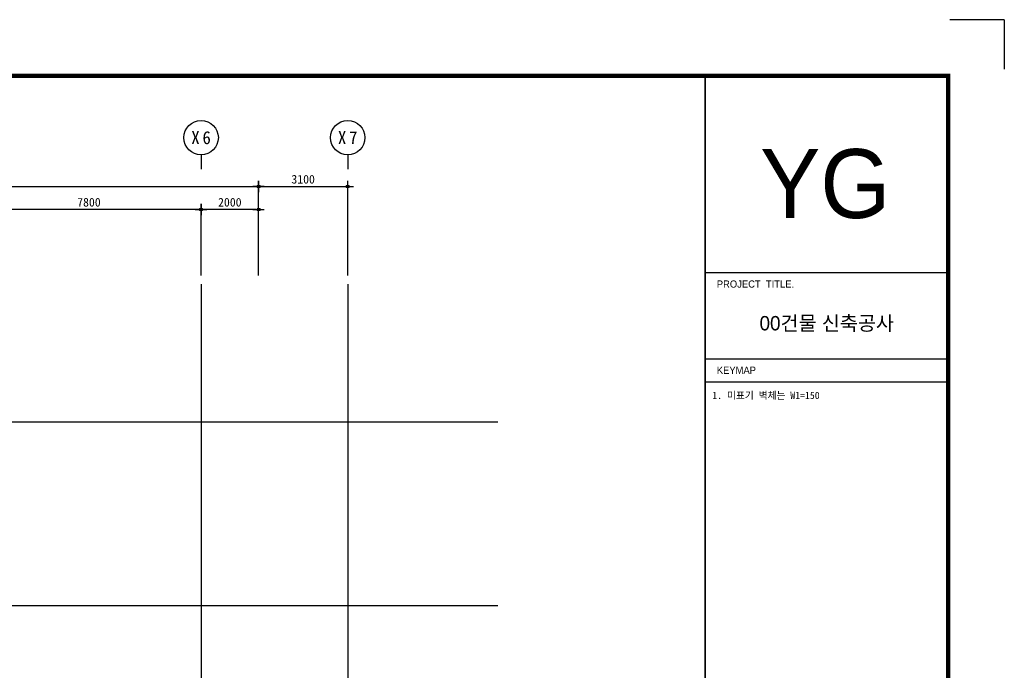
# Model space of a CAD drawing. Header units: inches. Extents: x 4005871 to 4089971, y -5560604 to -5501204.
# Tile 4 of 4: x 4055725 to 4089971, y -5523846 to -5501204. Entities that reach past the tile are written whole.
import ezdxf
from ezdxf.enums import TextEntityAlignment as Align

# ---------------------------------------------------------------- set-up
doc = ezdxf.new("R2010")
doc.units = ezdxf.units.IN
doc.header["$MEASUREMENT"] = 0
doc.linetypes.add('CEN', pattern=[66, 60, -2, 2, -2])
doc.layers.get('0').update_dxf_attribs({"linetype": 'CONTINUOUS'})
for name, color, linetype in [('3', 3, 'CONTINUOUS'), ('A_GE_FORM', 7, 'CONTINUOUS'), ('A_GE_TEXT', 3, 'CONTINUOUS'), ('CEN', 13, 'CEN'), ('DI', 1, 'CONTINUOUS'), ('DIM', 7, 'CONTINUOUS'), ('TE2', 2, 'CONTINUOUS')]:
    doc.layers.add(name, color=color, linetype=linetype)
doc.styles.add('GHS', font='txt')
doc.styles.add('HY울릉도 L', font='txt')
doc.styles.add('SDP-S', font='txt')
doc.styles.add('굴림', font='txt')
doc.styles.add('돋움', font='txt')
doc.styles.add('돋움체', font='txt')
doc.styles.add('울릉도L', font='HYWULM.TTF')
doc.dimstyles.new('SMDI-3', dxfattribs={"dimtxt": 3, "dimasz": 1, "dimexe": 2, "dimexo": 3, "dimgap": 1, "dimtad": 1, "dimdsep": 46, "dimtxsty": 'HY울릉도 L', "dimblk": 'Z_DOT', "dimcen": 2.5, "dimdle": 1.5, "dimclrd": 1, "dimclre": 1, "dimclrt": 2, "dimadec": 0, "dimazin": 0, "dimtfac": 1, "dimtix": 1, "dimtmove": 2, "dimatfit": 3, "dimldrblk": 'Z_DOT', "dimfxl": 2, "dimtvp": 1, "dimtolj": 1, "dimtzin": 0, "dimarcsym": 0})

# ---------------------------------------------------------------- blocks, each defined once
blk = doc.blocks.new('sheet _서영')
at = {"layer": 'A_GE_FORM'}
for q in [(-361867.99, -1058464.44), (-361848.99, -1058481.68)]:
    blk.add_line((-361848.99, -1058464.44), q, dxfattribs=at)
at = {"layer": 'A_GE_FORM', "color": 161}
for p, q in [((-361952.99, -1058552.43), (-361868.99, -1058552.43)), ((-361952.99, -1058582.43), (-361868.99, -1058582.43)), ((-361952.99, -1058590.43), (-361868.99, -1058590.43))]:
    blk.add_line(p, q, dxfattribs=at)
at = {"layer": 'A_GE_FORM', "const_width": 1.5}
blk.add_lwpolyline([(-361868.49, -1059038.93), (-362670.49, -1059038.93), (-362670.49, -1058483.93), (-361868.49, -1058483.93)], close=True, dxfattribs=at)
at = {"layer": 'A_GE_FORM', "const_width": 0.6}
blk.add_lwpolyline([(-361952.99, -1059038.93), (-361952.99, -1058483.93)], dxfattribs=at)
at = {"layer": 'A_GE_TEXT', "style": '울릉도L'}
blk.add_text('YG', height=24, dxfattribs=at).set_placement((-361933.93, -1058533.47))
at = {"layer": 'A_GE_TEXT', "style": '돋움'}
for s, p in [('PROJECT  TITLE.', (-361948.99, -1058556.43)), ('KEYMAP', (-361948.99, -1058586.43))]:
    blk.add_text(s, height=2.5, dxfattribs=at).set_placement(p, align=Align.MIDDLE_LEFT)
at = {"layer": 'A_GE_TEXT', "style": '굴림'}
blk.add_text('00건물 신축공사', height=5, dxfattribs=at).set_placement((-361910.74, -1058570.06), align=Align.MIDDLE_CENTER)
blk = doc.blocks.new('Z_DOT')
at = {"layer": 'DIM', "color": 1, "ltscale": 3}
for p, q in [((-2, 0), (2, 0)), ((0, -2), (0, 2))]:
    blk.add_line(p, q, dxfattribs=at)
for radius in [0.5, 0.25]:
    blk.add_circle((0, 0), radius, dxfattribs=at)
blk = doc.blocks.new('*D4')
at = {"layer": 'DIM', "color": 1, "lineweight": -2, "ltscale": 3, "transparency": 16777216}
for p, q in [((4028834, -5510110), (4028834, -5506810)), ((4028934, -5507010), (4063934, -5507010)), ((4064034, -5510110), (4064034, -5506810))]:
    blk.add_line(p, q, dxfattribs=at)
at = {"layer": 'DIM', "color": 1, "lineweight": -2, "ltscale": 3, "transparency": 16777216, "xscale": 100, "yscale": 100, "zscale": 100, "rotation": 180}
blk.add_blockref('Z_DOT', (4028834, -5507010), dxfattribs=at)
at = {"layer": 'DIM', "color": 1, "lineweight": -2, "ltscale": 3, "transparency": 16777216, "xscale": 100, "yscale": 100, "zscale": 100}
blk.add_blockref('Z_DOT', (4064034, -5507010), dxfattribs=at)
at = {"layer": 'DIM', "color": 2, "ltscale": 3, "transparency": 16777216, "insert": (4046434, -5506760), "char_height": 300, "attachment_point": 5, "style": 'SDP-S'}
blk.add_mtext('\\A1;35200', dxfattribs=at)
blk = doc.blocks.new('*D5')
at = {"layer": 'DIM', "color": 1, "lineweight": -2, "ltscale": 3, "transparency": 16777216}
for p, q in [((4062034, -5510110), (4062034, -5507610)), ((4064034, -5510110), (4064034, -5507610)), ((4063934, -5507810), (4062134, -5507810))]:
    blk.add_line(p, q, dxfattribs=at)
at = {"layer": 'DIM', "color": 1, "lineweight": -2, "ltscale": 3, "transparency": 16777216, "xscale": 100, "yscale": 100, "zscale": 100, "rotation": 180}
blk.add_blockref('Z_DOT', (4062034, -5507810), dxfattribs=at)
at = {"layer": 'DIM', "color": 1, "lineweight": -2, "ltscale": 3, "transparency": 16777216, "xscale": 100, "yscale": 100, "zscale": 100}
blk.add_blockref('Z_DOT', (4064034, -5507810), dxfattribs=at)
at = {"layer": 'DIM', "color": 2, "ltscale": 3, "transparency": 16777216, "insert": (4063034, -5507560), "char_height": 300, "attachment_point": 5, "style": 'SDP-S'}
blk.add_mtext('\\A1;2000', dxfattribs=at)
blk = doc.blocks.new('CCS111')
blk.add_line((0, 8), (0, 3))
blk.add_circle((0, 14), 6)
at = {"color": 3, "style": 'GHS'}
for tag, p in [('X', (-2.45, 14.02)), ('1', (1.44, 14.02))]:
    blk.add_attdef(tag, text='', height=4.5, dxfattribs=at).set_placement(p, align=Align.MIDDLE_CENTER)
blk = doc.blocks.new('*D6')
at = {"layer": 'DIM', "color": 1, "lineweight": -2, "ltscale": 3, "transparency": 16777216}
for p, q in [((4054234, -5510110), (4054234, -5507610)), ((4062034, -5510110), (4062034, -5507610)), ((4061934, -5507810), (4054334, -5507810))]:
    blk.add_line(p, q, dxfattribs=at)
at = {"layer": 'DIM', "color": 1, "lineweight": -2, "ltscale": 3, "transparency": 16777216, "xscale": 100, "yscale": 100, "zscale": 100, "rotation": 180}
blk.add_blockref('Z_DOT', (4054234, -5507810), dxfattribs=at)
at = {"layer": 'DIM', "color": 1, "lineweight": -2, "ltscale": 3, "transparency": 16777216, "xscale": 100, "yscale": 100, "zscale": 100}
blk.add_blockref('Z_DOT', (4062034, -5507810), dxfattribs=at)
at = {"layer": 'DIM', "color": 2, "ltscale": 3, "transparency": 16777216, "insert": (4058134, -5507560), "char_height": 300, "attachment_point": 5, "style": 'SDP-S'}
blk.add_mtext('\\A1;7800', dxfattribs=at)
blk = doc.blocks.new('*D20')
at = {"layer": 'DIM', "color": 1, "lineweight": -2, "ltscale": 3, "transparency": 16777216}
for p, q in [((4064034, -5510110), (4064034, -5506810)), ((4064134, -5507010), (4067034, -5507010)), ((4067134, -5510110), (4067134, -5506810))]:
    blk.add_line(p, q, dxfattribs=at)
at = {"layer": 'DIM', "color": 1, "lineweight": -2, "ltscale": 3, "transparency": 16777216, "xscale": 100, "yscale": 100, "zscale": 100, "rotation": 180}
blk.add_blockref('Z_DOT', (4064034, -5507010), dxfattribs=at)
at = {"layer": 'DIM', "color": 1, "lineweight": -2, "ltscale": 3, "transparency": 16777216, "xscale": 100, "yscale": 100, "zscale": 100}
blk.add_blockref('Z_DOT', (4067134, -5507010), dxfattribs=at)
at = {"layer": 'DIM', "color": 2, "ltscale": 3, "transparency": 16777216, "insert": (4065584, -5506760), "char_height": 300, "attachment_point": 5, "style": 'SDP-S'}
blk.add_mtext('\\A1;3100', dxfattribs=at)

msp = doc.modelspace()

# ---------------------------------------------------------------- linework, layer by layer
at = {"layer": 'CEN'}
for p, q in [((4062034.289, -5510409.833), (4062034.289, -5554758.274)), ((4067134.289, -5510409.833), (4067134.289, -5554758.274)), ((4021498.874, -5515195.309), (4072357.54, -5515195.309)), ((4021498.874, -5521595.309), (4072357.54, -5521595.309))]:
    msp.add_line(p, q, dxfattribs=at)

# ---------------------------------------------------------------- block references
at = {"layer": '3', "xscale": 100, "yscale": 100, "zscale": 100}
msp.add_blockref('sheet _서영', (40274870.4, 100345239.336), dxfattribs=at)
at = {"layer": 'DI'}
ref = msp.add_blockref('CCS111', (4062034.289, -5506709.833), dxfattribs=dict(at, xscale=100, yscale=100, zscale=100))
ref.add_attrib('1', '6', dxfattribs={"layer": '0', "color": 3, "height": 450, "style": '돋움체'}).set_placement((4062228.039, -5505309.039), align=Align.MIDDLE_CENTER)
ref.add_attrib('X', 'X', dxfattribs={"layer": '0', "color": 3, "height": 450, "style": '돋움체'}).set_placement((4061839.085, -5505308.042), align=Align.MIDDLE_CENTER)
ref = msp.add_blockref('CCS111', (4067134.289, -5506709.833), dxfattribs=dict(at, xscale=100, yscale=100, zscale=100))
ref.add_attrib('1', '7', dxfattribs={"layer": '0', "color": 3, "height": 450, "style": '돋움체'}).set_placement((4067328.039, -5505309.039), align=Align.MIDDLE_CENTER)
ref.add_attrib('X', 'X', dxfattribs={"layer": '0', "color": 3, "height": 450, "style": '돋움체'}).set_placement((4066939.085, -5505308.042), align=Align.MIDDLE_CENTER)

# ---------------------------------------------------------------- texts
at = {"layer": 'TE2', "style": 'HY울릉도 L'}
msp.add_text('1. 미표기 벽체는 W1=150', height=250, dxfattribs=at).set_placement((4079815.66, -5514404.177))

# ---------------------------------------------------------------- dimensions: what is measured, and where the dimension line sits
at = {"layer": 'DIM', "ltscale": 3}
for base, p1, p2, picture, middle in [((4064034.289, -5507009.833), (4028834.289, -5510409.833), (4064034.289, -5510409.833), '*D4', (4046434.289, -5506759.63)), ((4054234.289, -5507809.833), (4062034.289, -5510409.833), (4054234.289, -5510409.833), '*D6', (4058134.289, -5507559.63)), ((4062034.289, -5507809.833), (4064034.289, -5510409.833), (4062034.289, -5510409.833), '*D5', (4063034.289, -5507559.63))]:
    dim = msp.add_linear_dim(base=base, p1=p1, p2=p2, dimstyle='SMDI-3', override={"dimscale": 100, "dimtxsty": 'SDP-S'}, dxfattribs=at)
    dim.commit()
    dim.dimension.update_dxf_attribs({"geometry": picture, "text_midpoint": middle})
dim = msp.add_linear_dim(base=(4067134.289, -5507009.833), p1=(4064034.289, -5510409.833), p2=(4067134.289, -5510409.833), angle=180, dimstyle='SMDI-3', override={"dimscale": 100, "dimtxsty": 'SDP-S'}, dxfattribs=at)
dim.commit()
dim.dimension.update_dxf_attribs({"geometry": '*D20', "text_midpoint": (4065584.289, -5506759.63)})

doc.saveas('drawing.dxf')
